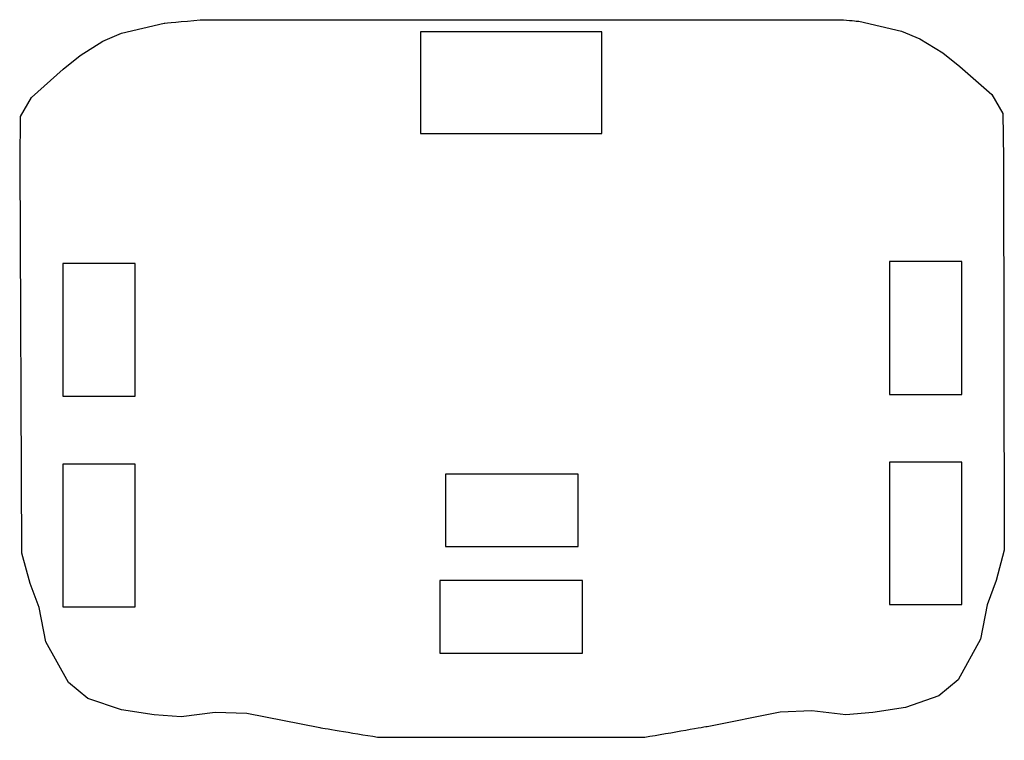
# Model space of a CAD drawing. Header units: millimetres. Extents: x 0 to 407, y -1 to 297.
import ezdxf

# ---------------------------------------------------------------- set-up
doc = ezdxf.new("R2010")
doc.units = ezdxf.units.MM
doc.header["$MEASUREMENT"] = 0
doc.layers.add('prepped cut', color=178, linetype='Continuous', true_color=0x000000)

msp = doc.modelspace()

# ---------------------------------------------------------------- linework, layer by layer
at = {"layer": 'prepped cut'}
msp.add_open_spline([(340.87, 297), (252.1, 297), (163.32, 297), (74.55, 297), (67.55, 296.34), (59.63, 295.59), (59.63, 295.59), (59.63, 295.59), (41.93, 291.44), (41.93, 291.44), (41.93, 291.44), (34.33, 288.18), (34.33, 288.18), (34.33, 288.18), (24.85, 282.29), (24.85, 282.29), (24.85, 282.29), (17.86, 276.54), (17.86, 276.54), (17.86, 276.54), (4.72, 264.92), (4.72, 264.92), (4.72, 264.92), (0.25, 257.04), (0.25, 257.04), (0.25, 257.04), (0, 238.48), (0, 238.48), (0, 238.48), (0.72, 76.31), (0.72, 76.31), (0.72, 76.31), (4.13, 63.72), (4.13, 63.72), (4.13, 63.72), (7.88, 53.74), (7.88, 53.74), (7.88, 53.74), (10.7, 39.6), (10.7, 39.6), (10.7, 39.6), (20.08, 22.76), (20.08, 22.76), (20.08, 22.76), (28.09, 16.15), (28.09, 16.15), (28.09, 16.15), (42.04, 11.47), (42.04, 11.47), (42.04, 11.47), (55.49, 9.41), (55.49, 9.41), (55.49, 9.41), (66.68, 8.52), (66.68, 8.52), (66.68, 8.52), (80.71, 10.27), (80.71, 10.27), (80.71, 10.27), (93.92, 9.87), (93.92, 9.87), (93.92, 9.87), (124.06, 3.98), (124.06, 3.98), (124.06, 3.98), (137.54, 1.74), (147.96, 0), (184.88, 0), (221.79, 0), (258.7, 0), (269.29, 1.83), (284.51, 4.46), (284.51, 4.46), (284.51, 4.46), (314.61, 10.53), (314.61, 10.53), (314.61, 10.53), (327.82, 11), (327.82, 11), (327.82, 11), (341.86, 9.34), (341.86, 9.34), (341.86, 9.34), (353.04, 10.29), (353.04, 10.29), (353.04, 10.29), (366.49, 12.43), (366.49, 12.43), (366.49, 12.43), (380.41, 17.19), (380.41, 17.19), (380.41, 17.19), (388.38, 23.85), (388.38, 23.85), (388.38, 23.85), (397.66, 40.75), (397.66, 40.75), (397.66, 40.75), (400.4, 54.91), (400.4, 54.91), (400.4, 54.91), (404.08, 64.9), (404.08, 64.9), (404.08, 64.9), (407.42, 77.51), (407.42, 77.51), (407.42, 77.51), (407.18, 239.68), (407.18, 239.68), (407.18, 239.68), (406.82, 258.24), (406.82, 258.24), (406.82, 258.24), (402.3, 266.1), (402.3, 266.1), (402.3, 266.1), (389.09, 277.64), (389.09, 277.64), (389.09, 277.64), (382.07, 283.35), (382.07, 283.35), (382.07, 283.35), (372.55, 289.18), (372.55, 289.18), (372.55, 289.18), (364.94, 292.39), (364.94, 292.39), (364.94, 292.39), (347.21, 296.44), (347.21, 296.44), (347.21, 296.44), (344.51, 296.68), (340.87, 297)], degree=3, knots=[131.893707, 131.893707, 131.893707, 131.893707, 398.217734, 398.217734, 398.217734, 398.852486, 398.852486, 398.852486, 399.990417, 399.990417, 399.990417, 401.128349, 401.128349, 401.128349, 402.26628, 402.26628, 402.26628, 403.404211, 403.404211, 403.404211, 404.542142, 404.542142, 404.542142, 405.680073, 405.680073, 405.680073, 406.818004, 406.818004, 406.818004, 407.955935, 407.955935, 407.955935, 409.093866, 409.093866, 409.093866, 410.231797, 410.231797, 410.231797, 411.369728, 411.369728, 411.369728, 412.507659, 412.507659, 412.507659, 413.64559, 413.64559, 413.64559, 414.783521, 414.783521, 414.783521, 415.921452, 415.921452, 415.921452, 417.059383, 417.059383, 417.059383, 418.197314, 418.197314, 418.197314, 419.335245, 419.335245, 419.335245, 420.473176, 420.473176, 420.473176, 421.17088, 421.17088, 421.17088, 531.904862, 531.904862, 531.904862, 532.646566, 532.646566, 532.646566, 533.784497, 533.784497, 533.784497, 534.922428, 534.922428, 534.922428, 536.060359, 536.060359, 536.060359, 537.19829, 537.19829, 537.19829, 538.336221, 538.336221, 538.336221, 539.474152, 539.474152, 539.474152, 540.612083, 540.612083, 540.612083, 541.750014, 541.750014, 541.750014, 542.887945, 542.887945, 542.887945, 544.025876, 544.025876, 544.025876, 545.163807, 545.163807, 545.163807, 546.301738, 546.301738, 546.301738, 547.439669, 547.439669, 547.439669, 548.5776, 548.5776, 548.5776, 549.715531, 549.715531, 549.715531, 550.853462, 550.853462, 550.853462, 551.991394, 551.991394, 551.991394, 553.129325, 553.129325, 553.129325, 554.267256, 554.267256, 554.267256, 554.637654, 554.637654, 554.637654, 554.637654], dxfattribs=at)
for points in [[(165.84, 292), (165.84, 271), (165.84, 250)], [(240.84, 292), (203.34, 292), (165.84, 292)], [(240.84, 250), (240.84, 271), (240.84, 292)], [(165.84, 250), (203.34, 250), (240.84, 250)], [(17.68, 196.21), (17.68, 168.71), (17.68, 141.21)], [(47.68, 196.21), (32.68, 196.21), (17.68, 196.21)], [(47.68, 141.21), (47.68, 168.71), (47.68, 196.21)], [(359.9, 197), (359.9, 169.5), (359.9, 142)], [(389.9, 197), (374.9, 197), (359.9, 197)], [(389.9, 142), (389.9, 169.5), (389.9, 197)], [(17.68, 141.21), (32.68, 141.21), (47.68, 141.21)], [(359.9, 142), (374.9, 142), (389.9, 142)], [(47.68, 113.11), (32.68, 113.11), (17.68, 113.11)], [(17.68, 113.11), (17.68, 83.61), (17.68, 54.11)], [(47.68, 54.11), (47.68, 83.61), (47.68, 113.11)], [(389.9, 114), (374.9, 114), (359.9, 114)], [(359.9, 114), (359.9, 84.5), (359.9, 55)], [(389.9, 55), (389.9, 84.5), (389.9, 114)], [(231.08, 108.98), (203.58, 108.98), (176.08, 108.98)], [(176.08, 108.98), (176.08, 93.98), (176.08, 78.98)], [(231.08, 78.98), (231.08, 93.98), (231.08, 108.98)], [(176.08, 78.98), (203.58, 78.98), (231.08, 78.98)], [(173.84, 64.92), (173.84, 49.92), (173.84, 34.92)], [(232.84, 64.92), (203.34, 64.92), (173.84, 64.92)], [(232.84, 34.92), (232.84, 49.92), (232.84, 64.92)], [(17.68, 54.11), (32.68, 54.11), (47.68, 54.11)], [(359.9, 55), (374.9, 55), (389.9, 55)], [(173.84, 34.92), (203.34, 34.92), (232.84, 34.92)]]:
    msp.add_open_spline(points, degree=2, dxfattribs=at)

doc.saveas('drawing.dxf')
